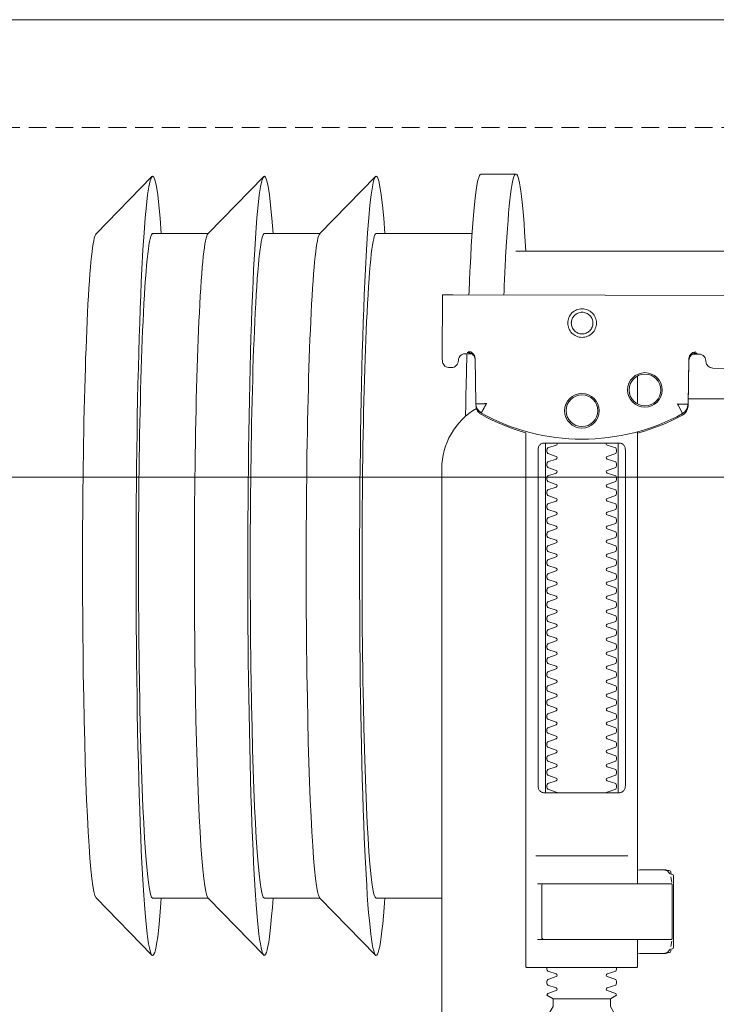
# Model space of a CAD drawing. Header units: millimetres. Extents: x -1893473 to 1546619, y -568027 to 942944.
# Tile 127 of 256: x 158524 to 158624, y -461989 to -461849. Entities that reach past the tile are written whole.
import ezdxf
from ezdxf.enums import TextEntityAlignment as Align

# ---------------------------------------------------------------- set-up
doc = ezdxf.new("R2010")
doc.units = ezdxf.units.MM
doc.header["$LTSCALE"] = 0.2
doc.linetypes.add('HIDDEN', pattern=[9.525, 6.35, -3.175])
doc.layers.get('0').update_dxf_attribs({"lineweight": 0})
for name, color, linetype, lineweight in [('!! 0_ Istn-widok', 1, 'Continuous', 15), ('!! 0_Istn-cienka', 4, 'Continuous', 9), ('!! 0_Opis_pom', 9, 'Continuous', 13), ('!! 1_OPIS POM NOWE', 140, 'Continuous', 5), ('P-Opis nadproża', 150, 'Continuous', 9)]:
    doc.layers.add(name, color=color, linetype=linetype, lineweight=lineweight)
doc.layers.add('!!_@ wypos sanit nd', color=7, linetype='Continuous', lineweight=0, plot=False)
doc.layers.add('Powierzchnia', color=140, linetype='Continuous', lineweight=5, plot=False)
doc.styles.add('ARIAL', font='tahoma.ttf')

# ---------------------------------------------------------------- blocks, each defined once
blk = doc.blocks.new('A$C4ebe9e89')
for points in [[(-0.18941, 0.18181), (-0.19441, 0.18181)], [(-0.24944, 0.17326), (-0.24147, 0.18145)], [(-0.24136, 0.17331), (-0.23341, 0.17331), (-0.22548, 0.18145)], [(-0.22538, 0.17331), (-0.21743, 0.17331), (-0.2095, 0.18145)], [(-0.19567, 0.17331), (-0.20939, 0.17331)], [(-0.18941, 0.17081), (-0.04454, 0.17081), (-0.04035, 0.17071), (-0.03616, 0.17042), (-0.032, 0.16993), (-0.02786, 0.16925), (-0.02376, 0.16837), (-0.0197, 0.16731), (-0.0157, 0.16606), (-0.01176, 0.16462), (-0.00789, 0.163), (-0.0041, 0.1612), (-0.0004, 0.15923), (0.0032, 0.15708), (0.00671, 0.15478), (0.0101, 0.1523), (0.01337, 0.14968)], [(-0.19839, 0.16455), (-0.11148, 0.16437)], [(-0.19593, 0.15629), (-0.19608, 0.15629), (-0.19638, 0.15629), (-0.19593, 0.1562), (-0.19577, 0.15614), (-0.19563, 0.15605), (-0.19551, 0.15594), (-0.1954, 0.15581), (-0.19532, 0.15567), (-0.19526, 0.15551), (-0.19523, 0.15535)], [(-0.16479, 0.14865), (-0.16466, 0.1552), (-0.16464, 0.15536), (-0.1646, 0.15551), (-0.16454, 0.15566), (-0.16445, 0.15579), (-0.16435, 0.15591), (-0.16422, 0.15601), (-0.16408, 0.15609), (-0.16394, 0.15614), (-0.16348, 0.15622), (-0.1638, 0.15623), (-0.16395, 0.15623)], [(-0.172, 0.15297), (-0.172, 0.14892)], [(0.16493, 0.14968), (-0.16477, 0.14968)], [(-0.172, 0.14497), (-0.172, 0.08036)], [(-0.1852, 0.14236), (-0.1852, 0.09436)], [(-0.1748, 0.09436), (-0.1748, 0.14236)], [(-0.17342, 0.08436), (-0.18658, 0.08436)], [(-0.172, 0.0823), (-0.17167, 0.08236), (-0.1682, 0.08236), (-0.16809, 0.08236), (-0.16798, 0.08234), (-0.16789, 0.08225), (-0.16779, 0.08224), (-0.16762, 0.08223), (-0.16752, 0.08223), (-0.16741, 0.08221), (-0.1673, 0.08214), (-0.16725, 0.082), (-0.16725, 0.08174), (-0.16711, 0.08172), (-0.16701, 0.08168), (-0.16693, 0.08162), (-0.16687, 0.08148), (-0.16687, 0.07124), (-0.16691, 0.07111), (-0.16701, 0.07103), (-0.16725, 0.07098), (-0.16725, 0.07071), (-0.16728, 0.07061), (-0.16735, 0.07054), (-0.16746, 0.0705), (-0.16762, 0.07049), (-0.16775, 0.07048), (-0.16789, 0.07046), (-0.16797, 0.07039), (-0.16807, 0.07036), (-0.1682, 0.07036), (-0.17167, 0.07036), (-0.172, 0.07041)], [(-0.16829, 0.08235), (-0.16772, 0.08221), (-0.16738, 0.08176)], [(-0.18633, 0.08036), (-0.17526, 0.08036), (-0.17367, 0.08036)], [(-0.16723, 0.08135), (-0.16714, 0.08082), (-0.16713, 0.08055)], [(-0.24944, 0.07835), (-0.24147, 0.07016)], [(-0.24136, 0.07831), (-0.23341, 0.07831), (-0.22548, 0.07016)], [(-0.22538, 0.07831), (-0.21743, 0.07831), (-0.2095, 0.07016)], [(-0.2, 0.07831), (-0.20939, 0.07831)], [(-0.18633, 0.07236), (-0.1855, 0.07236), (-0.18567, 0.07246), (-0.1857, 0.07256)], [(-0.16713, 0.07216), (-0.16714, 0.0719), (-0.16723, 0.07137)], [(-0.16738, 0.07096), (-0.16772, 0.07051), (-0.16829, 0.07036)], [(-0.1841, 0.06388), (-0.1759, 0.06388)]]:
    blk.add_lwpolyline(points)
for points in [[(-0.19989, 0.16454), (-0.19995, 0.15554, 0.009369), (-0.19993, 0.15511), (-0.19991, 0.15494), (-0.19986, 0.15477), (-0.19978, 0.15461), (-0.19968, 0.15447), (-0.19955, 0.15435), (-0.1994, 0.15426), (-0.19924, 0.15419), (-0.19907, 0.15415), (-0.19895, 0.15414), (-0.1988, 0.15414)], [(-0.16412, 0.15607), (-0.16324, 0.15607), (-0.16303, 0.15604), (-0.16282, 0.15598), (-0.16264, 0.15587), (-0.16249, 0.15572), (-0.16236, 0.15555), (-0.16228, 0.15535), (-0.16224, 0.15515, 0.002299), (-0.16224, 0.15503, 0.40455), (-0.16124, 0.15406), (-0.11145, 0.15396)], [(-0.19623, 0.15644), (-0.19587, 0.15638), (-0.19555, 0.15617), (-0.19533, 0.15585), (-0.19523, 0.1555), (-0.19513, 0.14894), (-0.19513, 0.14888, 0.265347), (-0.19435, 0.14762, 0.125711), (-0.17997, 0.14391, 0.125711), (-0.16558, 0.14756, 0.26954), (-0.16479, 0.14885), (-0.16467, 0.1554), (-0.16464, 0.15562), (-0.16456, 0.15583), (-0.16444, 0.15601), (-0.16428, 0.15617), (-0.16409, 0.15628), (-0.16388, 0.15635), (-0.16368, 0.15638)], [(-0.19576, 0.15613), (-0.19665, 0.15613, 0.282591), (-0.19753, 0.15558), (-0.19757, 0.15549), (-0.19761, 0.15538), (-0.19763, 0.15529), (-0.19764, 0.15514, -0.415352), (-0.19864, 0.15414)], [(-0.15993, 0.04968), (-0.17248, 0.04968, 0.405519), (-0.172, 0.05018), (-0.172, 0.05088, 0.414214), (-0.1725, 0.05138), (-0.1875, 0.05138, 0.414214), (-0.188, 0.05088), (-0.188, 0.05018, 0.405519), (-0.18751, 0.04968), (-0.19, 0.04968, -0.414214), (-0.2, 0.05968), (-0.2, 0.13968, -0.266001), (-0.19506, 0.1483)], [(-0.19512, 0.14869), (-0.19511, 0.1485), (-0.19509, 0.1484), (-0.19506, 0.1483), (-0.19503, 0.1482), (-0.19498, 0.1481), (-0.19493, 0.148), (-0.19488, 0.14791), (-0.19482, 0.14782), (-0.19475, 0.14774), (-0.19467, 0.14766), (-0.1946, 0.14759), (-0.19451, 0.14753), (-0.19443, 0.14747), (-0.19434, 0.14742), (-0.19358, 0.14701), (-0.19281, 0.14663), (-0.19203, 0.14628), (-0.19124, 0.14594), (-0.19044, 0.14563), (-0.18964, 0.14534), (-0.18882, 0.14507), (-0.188, 0.14483), (-0.188, 0.06856, 0.414214), (-0.1878, 0.06836), (-0.17545, 0.06836), (-0.1722, 0.06836, 0.414214), (-0.172, 0.06856), (-0.172, 0.07236)], [(-0.172, 0.14478), (-0.17117, 0.14502), (-0.17034, 0.14528), (-0.16952, 0.14557), (-0.16871, 0.14588), (-0.16791, 0.14622), (-0.16712, 0.14657), (-0.16635, 0.14695), (-0.16558, 0.14736), (-0.16557, 0.14736, 0.269546), (-0.16479, 0.14865)], [(-0.18353, 0.09336, 0.182836), (-0.18364, 0.09345), (-0.18485, 0.09386, 0.050055), (-0.185, 0.09412), (-0.185, 0.0944, 0.050055), (-0.18485, 0.09466), (-0.18364, 0.09507, 0.719897), (-0.18364, 0.09545), (-0.18485, 0.09586, 0.050055), (-0.185, 0.09612), (-0.185, 0.0964, 0.050055), (-0.18485, 0.09666), (-0.18364, 0.09707, 0.719897), (-0.18364, 0.09745), (-0.18485, 0.09786, 0.050055), (-0.185, 0.09812), (-0.185, 0.0984, 0.050055), (-0.18485, 0.09866), (-0.18364, 0.09907, 0.719897), (-0.18364, 0.09945), (-0.18485, 0.09986, 0.050055), (-0.185, 0.10012), (-0.185, 0.1004, 0.050055), (-0.18485, 0.10066), (-0.18364, 0.10107, 0.719897), (-0.18364, 0.10145), (-0.18485, 0.10186, 0.050055), (-0.185, 0.10212), (-0.185, 0.1024, 0.050055), (-0.18485, 0.10266), (-0.18364, 0.10307, 0.719897), (-0.18364, 0.10345), (-0.18485, 0.10386, 0.050055), (-0.185, 0.10412), (-0.185, 0.1044, 0.050055), (-0.18485, 0.10466), (-0.18364, 0.10507, 0.719897), (-0.18364, 0.10545), (-0.18485, 0.10586, 0.050055), (-0.185, 0.10612), (-0.185, 0.1064, 0.050055), (-0.18485, 0.10666), (-0.18364, 0.10707, 0.719897), (-0.18364, 0.10745), (-0.18485, 0.10786, 0.050055), (-0.185, 0.10812), (-0.185, 0.1084, 0.050055), (-0.18485, 0.10866), (-0.18364, 0.10907, 0.719897), (-0.18364, 0.10945), (-0.18485, 0.10986, 0.050055), (-0.185, 0.11012), (-0.185, 0.1104, 0.050055), (-0.18485, 0.11066), (-0.18364, 0.11107, 0.719897), (-0.18364, 0.11145), (-0.18485, 0.11186, 0.050055), (-0.185, 0.11212), (-0.185, 0.1124, 0.050055), (-0.18485, 0.11266), (-0.18364, 0.11307, 0.719897), (-0.18364, 0.11345), (-0.18485, 0.11386, 0.050055), (-0.185, 0.11412), (-0.185, 0.1144, 0.050055), (-0.18485, 0.11466), (-0.18364, 0.11507, 0.719897), (-0.18364, 0.11545), (-0.18485, 0.11586, 0.050055), (-0.185, 0.11612), (-0.185, 0.1164, 0.050055), (-0.18485, 0.11666), (-0.18364, 0.11707, 0.719897), (-0.18364, 0.11745), (-0.18485, 0.11786, 0.050055), (-0.185, 0.11812), (-0.185, 0.1184, 0.050055), (-0.18485, 0.11866), (-0.18364, 0.11907, 0.719897), (-0.18364, 0.11945), (-0.18485, 0.11986, 0.050055), (-0.185, 0.12012), (-0.185, 0.1204, 0.050055), (-0.18485, 0.12066), (-0.18364, 0.12107, 0.719897), (-0.18364, 0.12145), (-0.18485, 0.12186, 0.050055), (-0.185, 0.12212), (-0.185, 0.1224, 0.050055), (-0.18485, 0.12266), (-0.18364, 0.12307, 0.719897), (-0.18364, 0.12345), (-0.18485, 0.12386, 0.050055), (-0.185, 0.12412), (-0.185, 0.1244, 0.050055), (-0.18485, 0.12466), (-0.18364, 0.12507, 0.719897), (-0.18364, 0.12545), (-0.18485, 0.12586, 0.050055), (-0.185, 0.12612), (-0.185, 0.1264, 0.050055), (-0.18485, 0.12666), (-0.18364, 0.12707, 0.719897), (-0.18364, 0.12745), (-0.18485, 0.12786, 0.050055), (-0.185, 0.12812), (-0.185, 0.1284, 0.050055), (-0.18485, 0.12866), (-0.18364, 0.12907, 0.719897), (-0.18364, 0.12945), (-0.18485, 0.12986, 0.050055), (-0.185, 0.13012), (-0.185, 0.1304, 0.050055), (-0.18485, 0.13066), (-0.18364, 0.13107, 0.719897), (-0.18364, 0.13145), (-0.18485, 0.13186, 0.050055), (-0.185, 0.13212), (-0.185, 0.1324, 0.050055), (-0.18485, 0.13266), (-0.18364, 0.13307, 0.719897), (-0.18364, 0.13345), (-0.18485, 0.13386, 0.050055), (-0.185, 0.13412), (-0.185, 0.1344, 0.050055), (-0.18485, 0.13466), (-0.18364, 0.13507, 0.719897), (-0.18364, 0.13545), (-0.18485, 0.13586, 0.050055), (-0.185, 0.13612), (-0.185, 0.1364, 0.050055), (-0.18485, 0.13666), (-0.18364, 0.13707, 0.719897), (-0.18364, 0.13745), (-0.18485, 0.13786, 0.050055), (-0.185, 0.13812), (-0.185, 0.1384, 0.050055), (-0.18485, 0.13866), (-0.18364, 0.13907, 0.719897), (-0.18364, 0.13945), (-0.18485, 0.13986, 0.050055), (-0.185, 0.14012), (-0.185, 0.1404, 0.050055), (-0.18485, 0.14066), (-0.18364, 0.14107, 0.719897), (-0.18364, 0.14145), (-0.18485, 0.14186, 0.050055), (-0.185, 0.14212), (-0.185, 0.1424, 0.050055), (-0.18485, 0.14266), (-0.18364, 0.14307, 0.474594), (-0.18353, 0.14336)], [(-0.17647, 0.14336, 0.474594), (-0.17636, 0.14307), (-0.17514, 0.14266, 0.050055), (-0.175, 0.1424), (-0.175, 0.14212, 0.050055), (-0.17514, 0.14186), (-0.17636, 0.14145, 0.719897), (-0.17636, 0.14107), (-0.17514, 0.14066, 0.050055), (-0.175, 0.1404), (-0.175, 0.14012, 0.050055), (-0.17514, 0.13986), (-0.17636, 0.13945, 0.719897), (-0.17636, 0.13907), (-0.17514, 0.13866, 0.050055), (-0.175, 0.1384), (-0.175, 0.13812, 0.050055), (-0.17514, 0.13786), (-0.17636, 0.13745, 0.719897), (-0.17636, 0.13707), (-0.17514, 0.13666, 0.050055), (-0.175, 0.1364), (-0.175, 0.13612, 0.050055), (-0.17514, 0.13586), (-0.17636, 0.13545, 0.719897), (-0.17636, 0.13507), (-0.17514, 0.13466, 0.050055), (-0.175, 0.1344), (-0.175, 0.13412, 0.050055), (-0.17514, 0.13386), (-0.17636, 0.13345, 0.719897), (-0.17636, 0.13307), (-0.17514, 0.13266, 0.050055), (-0.175, 0.1324), (-0.175, 0.13212, 0.050055), (-0.17514, 0.13186), (-0.17636, 0.13145, 0.719897), (-0.17636, 0.13107), (-0.17514, 0.13066, 0.050055), (-0.175, 0.1304), (-0.175, 0.13012, 0.050055), (-0.17514, 0.12986), (-0.17636, 0.12945, 0.719897), (-0.17636, 0.12907), (-0.17514, 0.12866, 0.050055), (-0.175, 0.1284), (-0.175, 0.12812, 0.050055), (-0.17514, 0.12786), (-0.17636, 0.12745, 0.719897), (-0.17636, 0.12707), (-0.17514, 0.12666, 0.050055), (-0.175, 0.1264), (-0.175, 0.12612, 0.050055), (-0.17514, 0.12586), (-0.17636, 0.12545, 0.719897), (-0.17636, 0.12507), (-0.17514, 0.12466, 0.050055), (-0.175, 0.1244), (-0.175, 0.12412, 0.050055), (-0.17514, 0.12386), (-0.17636, 0.12345, 0.719897), (-0.17636, 0.12307), (-0.17514, 0.12266, 0.050055), (-0.175, 0.1224), (-0.175, 0.12212, 0.050055), (-0.17514, 0.12186), (-0.17636, 0.12145, 0.719897), (-0.17636, 0.12107), (-0.17514, 0.12066, 0.050055), (-0.175, 0.1204), (-0.175, 0.12012, 0.050055), (-0.17514, 0.11986), (-0.17636, 0.11945, 0.719897), (-0.17636, 0.11907), (-0.17514, 0.11866, 0.050055), (-0.175, 0.1184), (-0.175, 0.11812, 0.050055), (-0.17514, 0.11786), (-0.17636, 0.11745, 0.719897), (-0.17636, 0.11707), (-0.17514, 0.11666, 0.050055), (-0.175, 0.1164), (-0.175, 0.11612, 0.050055), (-0.17514, 0.11586), (-0.17636, 0.11545, 0.719897), (-0.17636, 0.11507), (-0.17514, 0.11466, 0.050055), (-0.175, 0.1144), (-0.175, 0.11412, 0.050055), (-0.17514, 0.11386), (-0.17636, 0.11345, 0.719897), (-0.17636, 0.11307), (-0.17514, 0.11266, 0.050055), (-0.175, 0.1124), (-0.175, 0.11212, 0.050055), (-0.17514, 0.11186), (-0.17636, 0.11145, 0.719897), (-0.17636, 0.11107), (-0.17514, 0.11066, 0.050055), (-0.175, 0.1104), (-0.175, 0.11012, 0.050055), (-0.17514, 0.10986), (-0.17636, 0.10945, 0.719897), (-0.17636, 0.10907), (-0.17514, 0.10866, 0.050055), (-0.175, 0.1084), (-0.175, 0.10812, 0.050055), (-0.17514, 0.10786), (-0.17636, 0.10745, 0.719897), (-0.17636, 0.10707), (-0.17514, 0.10666, 0.050055), (-0.175, 0.1064), (-0.175, 0.10612, 0.050055), (-0.17514, 0.10586), (-0.17636, 0.10545, 0.719897), (-0.17636, 0.10507), (-0.17514, 0.10466, 0.050055), (-0.175, 0.1044), (-0.175, 0.10412, 0.050055), (-0.17514, 0.10386), (-0.17636, 0.10345, 0.719897), (-0.17636, 0.10307), (-0.17514, 0.10266, 0.050055), (-0.175, 0.1024), (-0.175, 0.10212, 0.050055), (-0.17514, 0.10186), (-0.17636, 0.10145, 0.719897), (-0.17636, 0.10107), (-0.17514, 0.10066, 0.050055), (-0.175, 0.1004), (-0.175, 0.10012, 0.050055), (-0.17514, 0.09986), (-0.17636, 0.09945, 0.719897), (-0.17636, 0.09907), (-0.17514, 0.09866, 0.050055), (-0.175, 0.0984), (-0.175, 0.09812, 0.050055), (-0.17514, 0.09786), (-0.17636, 0.09745, 0.719897), (-0.17636, 0.09707), (-0.17514, 0.09666, 0.050055), (-0.175, 0.0964), (-0.175, 0.09612, 0.050055), (-0.17514, 0.09586), (-0.17636, 0.09545, 0.719897), (-0.17636, 0.09507), (-0.17514, 0.09466, 0.050055), (-0.175, 0.0944), (-0.175, 0.09412, 0.050055), (-0.17514, 0.09386), (-0.17636, 0.09345, 0.182836), (-0.17647, 0.09336)], [(-0.1857, 0.08016), (-0.1857, 0.07256), (-0.1857, 0.08016), (-0.18567, 0.08026), (-0.18559, 0.08034), (-0.17695, 0.08036), (-0.16725, 0.08036, -0.414214), (-0.16705, 0.08016), (-0.16705, 0.07256, -0.414214), (-0.16725, 0.07236), (-0.18543, 0.07236), (-0.18553, 0.0724), (-0.18559, 0.07256)], [(-0.185, 0.06836), (-0.185, 0.06812, -0.050055), (-0.18485, 0.06786), (-0.18364, 0.06745, -0.719897), (-0.18364, 0.06707), (-0.18485, 0.06666, -0.050055), (-0.185, 0.0664), (-0.185, 0.06612, -0.050055), (-0.18485, 0.06586), (-0.18364, 0.06545, -0.719897), (-0.18364, 0.06507), (-0.18485, 0.06466, -0.050055), (-0.185, 0.0644), (-0.1841, 0.06388), (-0.1841, 0.06282), (-0.185, 0.06126), (-0.185, 0.05138)], [(-0.175, 0.06836), (-0.175, 0.06812, 0.050055), (-0.17514, 0.06786), (-0.17636, 0.06745, 0.719897), (-0.17636, 0.06707), (-0.17514, 0.06666, 0.050055), (-0.175, 0.0664), (-0.175, 0.06612, 0.050055), (-0.17514, 0.06586), (-0.17636, 0.06545, 0.719897), (-0.17636, 0.06507), (-0.17514, 0.06466, 0.050055), (-0.175, 0.0644), (-0.1759, 0.06388), (-0.1759, 0.06282), (-0.175, 0.06126), (-0.175, 0.05138)]]:
    blk.add_lwpolyline(points, format="xyb")
for points in [[(-0.17994, 0.16256), (-0.17974, 0.16255), (-0.17954, 0.16252), (-0.17934, 0.16247), (-0.17915, 0.1624), (-0.17897, 0.16231), (-0.1788, 0.16221), (-0.17864, 0.16209), (-0.17849, 0.16196), (-0.17836, 0.16181), (-0.17824, 0.16165), (-0.17813, 0.16147), (-0.17805, 0.16129), (-0.17798, 0.1611), (-0.17793, 0.16091), (-0.1779, 0.16071), (-0.17789, 0.16051), (-0.1779, 0.16031), (-0.17793, 0.16011), (-0.17798, 0.15991), (-0.17805, 0.15972), (-0.17814, 0.15954), (-0.17824, 0.15937), (-0.17836, 0.15921), (-0.1785, 0.15906), (-0.17865, 0.15893), (-0.17881, 0.15881), (-0.17898, 0.1587), (-0.17916, 0.15862), (-0.17935, 0.15855), (-0.17955, 0.1585), (-0.17975, 0.15847), (-0.17995, 0.15846), (-0.18015, 0.15847), (-0.18035, 0.1585), (-0.18054, 0.15855), (-0.18073, 0.15862), (-0.18091, 0.15871), (-0.18108, 0.15881), (-0.18124, 0.15893), (-0.18139, 0.15907), (-0.18153, 0.15922), (-0.18165, 0.15938), (-0.18175, 0.15955), (-0.18184, 0.15973), (-0.1819, 0.15992), (-0.18195, 0.16012), (-0.18198, 0.16031), (-0.18199, 0.16052), (-0.18198, 0.16072), (-0.18195, 0.16091), (-0.1819, 0.16111), (-0.18183, 0.1613), (-0.18175, 0.16148), (-0.18164, 0.16165), (-0.18152, 0.16181), (-0.18139, 0.16196), (-0.18124, 0.1621), (-0.18108, 0.16222), (-0.1809, 0.16232), (-0.18072, 0.1624), (-0.18053, 0.16247), (-0.18034, 0.16252), (-0.18014, 0.16255)], [(-0.17994, 0.16205), (-0.17979, 0.16205), (-0.17964, 0.16202), (-0.17949, 0.16199), (-0.17935, 0.16194), (-0.17921, 0.16187), (-0.17908, 0.16179), (-0.17896, 0.1617), (-0.17884, 0.1616), (-0.17874, 0.16149), (-0.17865, 0.16136), (-0.17857, 0.16123), (-0.17851, 0.1611), (-0.17846, 0.16095), (-0.17842, 0.1608), (-0.1784, 0.16065), (-0.17839, 0.1605), (-0.1784, 0.16035), (-0.17842, 0.1602), (-0.17846, 0.16005), (-0.17851, 0.15991), (-0.17858, 0.15977), (-0.17866, 0.15964), (-0.17875, 0.15952), (-0.17885, 0.15941), (-0.17896, 0.1593), (-0.17908, 0.15921), (-0.17921, 0.15914), (-0.17935, 0.15907), (-0.1795, 0.15902), (-0.17964, 0.15898), (-0.17979, 0.15896), (-0.17995, 0.15895), (-0.1801, 0.15896), (-0.18025, 0.15899), (-0.18039, 0.15902), (-0.18054, 0.15907), (-0.18067, 0.15914), (-0.18081, 0.15922), (-0.18093, 0.15931), (-0.18104, 0.15941), (-0.18114, 0.15952), (-0.18123, 0.15965), (-0.18131, 0.15978), (-0.18138, 0.15991), (-0.18143, 0.16006), (-0.18146, 0.16021), (-0.18148, 0.16036), (-0.18149, 0.16051), (-0.18148, 0.16066), (-0.18146, 0.16081), (-0.18142, 0.16096), (-0.18137, 0.1611), (-0.18131, 0.16124), (-0.18123, 0.16137), (-0.18114, 0.16149), (-0.18104, 0.1616), (-0.18092, 0.1617), (-0.1808, 0.1618), (-0.18067, 0.16187), (-0.18053, 0.16194), (-0.18039, 0.16199), (-0.18024, 0.16203), (-0.18009, 0.16205)], [(-0.17471, 0.14336), (-0.17462, 0.14336), (-0.17454, 0.14335), (-0.17445, 0.14333), (-0.17436, 0.14331), (-0.17428, 0.14327), (-0.1742, 0.14323), (-0.17413, 0.14318), (-0.17406, 0.14313), (-0.174, 0.14306), (-0.17394, 0.14299), (-0.17389, 0.1429), (-0.17384, 0.1428), (-0.1738, 0.1427), (-0.17378, 0.14259), (-0.17376, 0.14247), (-0.17375, 0.14236), (-0.17375, 0.09436), (-0.17376, 0.09424), (-0.17378, 0.09413), (-0.1738, 0.09402), (-0.17384, 0.09391), (-0.17389, 0.09382), (-0.17394, 0.09373), (-0.174, 0.09366), (-0.17406, 0.09359), (-0.17413, 0.09353), (-0.1742, 0.09349), (-0.17428, 0.09344), (-0.17436, 0.09341), (-0.17445, 0.09339), (-0.17454, 0.09337), (-0.17462, 0.09336), (-0.17471, 0.09336), (-0.18529, 0.09336), (-0.18538, 0.09336), (-0.18546, 0.09337), (-0.18555, 0.09339), (-0.18564, 0.09341), (-0.18572, 0.09344), (-0.1858, 0.09349), (-0.18587, 0.09353), (-0.18594, 0.09359), (-0.186, 0.09366), (-0.18606, 0.09373), (-0.18611, 0.09382), (-0.18616, 0.09391), (-0.1862, 0.09402), (-0.18622, 0.09413), (-0.18624, 0.09424), (-0.18624, 0.09436), (-0.18624, 0.14236), (-0.18624, 0.14247), (-0.18622, 0.14259), (-0.1862, 0.1427), (-0.18616, 0.1428), (-0.18611, 0.1429), (-0.18606, 0.14299), (-0.186, 0.14306), (-0.18594, 0.14313), (-0.18587, 0.14318), (-0.1858, 0.14323), (-0.18572, 0.14327), (-0.18564, 0.14331), (-0.18555, 0.14333), (-0.18546, 0.14335), (-0.18538, 0.14336), (-0.18529, 0.14336)]]:
    blk.add_lwpolyline(points, close=True)
for points in [[(-0.19435, 0.14766), (-0.19435, 0.14766), (-0.19435, 0.14766), (-0.19435, 0.14766), (-0.19435, 0.14766), (-0.19435, 0.14766), (-0.19434, 0.14766), (-0.19434, 0.14766), (-0.19434, 0.14766), (-0.19434, 0.14766), (-0.19434, 0.14766), (-0.19435, 0.14766), (-0.19435, 0.14766), (-0.19435, 0.14766), (-0.19435, 0.14766), (-0.19435, 0.14766), (-0.19435, 0.14766), (-0.19435, 0.14766), (-0.19435, 0.14766), (-0.19435, 0.14767), (-0.19435, 0.14767), (-0.19435, 0.14767), (-0.19435, 0.14767), (-0.19435, 0.14767), (-0.19435, 0.14767), (-0.19435, 0.14768), (-0.19434, 0.14768), (-0.19434, 0.14768), (-0.19434, 0.14769), (-0.19434, 0.14769), (-0.19433, 0.1477), (-0.19433, 0.1477), (-0.19433, 0.14771), (-0.19433, 0.14771), (-0.19433, 0.14772), (-0.19432, 0.14772), (-0.19432, 0.14773), (-0.19432, 0.14773), (-0.19431, 0.14774), (-0.19431, 0.14774), (-0.19431, 0.14775), (-0.1943, 0.14776), (-0.1943, 0.14776), (-0.1943, 0.14777), (-0.19429, 0.14778), (-0.19429, 0.14779), (-0.19428, 0.14779), (-0.19428, 0.1478), (-0.19428, 0.14781), (-0.19427, 0.14782), (-0.19427, 0.14783), (-0.19426, 0.14784), (-0.19426, 0.14784), (-0.19425, 0.14785), (-0.19425, 0.14786), (-0.19424, 0.14787), (-0.19424, 0.14788), (-0.19423, 0.14789), (-0.19423, 0.1479), (-0.19422, 0.14791), (-0.19421, 0.14792), (-0.19421, 0.14793), (-0.1942, 0.14794), (-0.1942, 0.14796), (-0.19419, 0.14797), (-0.19418, 0.14798), (-0.19418, 0.14799), (-0.19417, 0.148), (-0.19416, 0.14801), (-0.19416, 0.14803), (-0.19415, 0.14804), (-0.19414, 0.14806), (-0.19412, 0.14809), (-0.19411, 0.14812), (-0.19409, 0.14814), (-0.19408, 0.14817), (-0.19406, 0.1482), (-0.19405, 0.14823), (-0.19395, 0.14841), (-0.19393, 0.14844), (-0.19389, 0.14851), (-0.19388, 0.14854), (-0.19386, 0.14858), (-0.19384, 0.14861), (-0.19382, 0.14864), (-0.1938, 0.14868), (-0.19378, 0.14871), (-0.19376, 0.14875), (-0.19375, 0.14877), (-0.19375, 0.14878), (-0.19374, 0.14878), (-0.19373, 0.1488), (-0.19373, 0.14881), (-0.19372, 0.14882), (-0.19372, 0.14883), (-0.19371, 0.14884), (-0.19371, 0.14885), (-0.1937, 0.14885), (-0.1937, 0.14886), (-0.1937, 0.14886), (-0.1937, 0.14886), (-0.1937, 0.14887), (-0.1937, 0.14887), (-0.19369, 0.14888), (-0.19369, 0.14889), (-0.19369, 0.14889), (-0.19368, 0.1489), (-0.19368, 0.1489), (-0.19368, 0.1489), (-0.19368, 0.14891), (-0.19367, 0.14891), (-0.19367, 0.14892), (-0.19366, 0.14892), (-0.19366, 0.14892), (-0.19365, 0.14893), (-0.19365, 0.14893), (-0.19364, 0.14894), (-0.19364, 0.14894), (-0.19364, 0.14894), (-0.19363, 0.14895), (-0.19363, 0.14895), (-0.19363, 0.14896), (-0.19363, 0.14896), (-0.19363, 0.14896), (-0.19363, 0.14897), (-0.19363, 0.14897), (-0.19363, 0.14898), (-0.19363, 0.14898), (-0.19363, 0.14899), (-0.19363, 0.14899), (-0.19364, 0.14899), (-0.19364, 0.149), (-0.19364, 0.149), (-0.19364, 0.149), (-0.19365, 0.149), (-0.19365, 0.149), (-0.19365, 0.149), (-0.19365, 0.149), (-0.19365, 0.149), (-0.19365, 0.149), (-0.19366, 0.149), (-0.19366, 0.149), (-0.19366, 0.149), (-0.19366, 0.149), (-0.19366, 0.149), (-0.19367, 0.149), (-0.19367, 0.149), (-0.19367, 0.149), (-0.19367, 0.149), (-0.19368, 0.149), (-0.19368, 0.149), (-0.19368, 0.149), (-0.19369, 0.149), (-0.19369, 0.14899), (-0.1937, 0.14899), (-0.1937, 0.14899), (-0.1937, 0.14899), (-0.19371, 0.14899), (-0.19371, 0.14899), (-0.19371, 0.14899), (-0.19372, 0.14898), (-0.19372, 0.14898), (-0.19373, 0.14898), (-0.19373, 0.14898), (-0.19373, 0.14898), (-0.19374, 0.14898), (-0.19374, 0.14898), (-0.19375, 0.14898), (-0.19375, 0.14899), (-0.19376, 0.14899), (-0.19376, 0.14899), (-0.19376, 0.14899), (-0.19377, 0.14899), (-0.19377, 0.14899), (-0.19377, 0.14899), (-0.19378, 0.14899), (-0.19378, 0.14899), (-0.19378, 0.14899), (-0.19378, 0.14899), (-0.19378, 0.14899), (-0.19379, 0.14899), (-0.19379, 0.14899), (-0.19379, 0.14899), (-0.1938, 0.14899), (-0.1938, 0.14899), (-0.19381, 0.14899), (-0.19381, 0.14899), (-0.19382, 0.14899), (-0.19382, 0.14899), (-0.19383, 0.14899), (-0.19384, 0.14899), (-0.19385, 0.14899), (-0.19385, 0.14899), (-0.19386, 0.14899), (-0.19387, 0.14899), (-0.19388, 0.14899), (-0.19388, 0.14899), (-0.19389, 0.14898), (-0.1939, 0.14898), (-0.19391, 0.14898), (-0.19392, 0.14898), (-0.19397, 0.14898), (-0.19398, 0.14898), (-0.19399, 0.14898), (-0.194, 0.14898), (-0.19401, 0.14898), (-0.19402, 0.14898), (-0.19403, 0.14898), (-0.19404, 0.14898), (-0.19406, 0.14898), (-0.19407, 0.14898), (-0.19408, 0.14898), (-0.19409, 0.14898), (-0.1941, 0.14898), (-0.19411, 0.14898), (-0.19416, 0.14898), (-0.19419, 0.14898), (-0.19421, 0.14898), (-0.19424, 0.14898), (-0.19426, 0.14898), (-0.19428, 0.14898), (-0.19431, 0.14898), (-0.19433, 0.14898), (-0.19435, 0.14898), (-0.19438, 0.14897), (-0.19455, 0.14897), (-0.19457, 0.14897), (-0.19459, 0.14897), (-0.19461, 0.14897), (-0.19463, 0.14897), (-0.19464, 0.14897), (-0.19465, 0.14897), (-0.19466, 0.14897), (-0.19467, 0.14897), (-0.19468, 0.14897), (-0.19469, 0.14897), (-0.1947, 0.14897), (-0.19471, 0.14897), (-0.19472, 0.14897), (-0.19473, 0.14897), (-0.19473, 0.14897), (-0.19474, 0.14897), (-0.19475, 0.14897), (-0.19476, 0.14897), (-0.19477, 0.14897), (-0.19478, 0.14897), (-0.19479, 0.14897), (-0.19479, 0.14897), (-0.1948, 0.14897), (-0.19481, 0.14897), (-0.19482, 0.14896), (-0.19483, 0.14896), (-0.19483, 0.14896), (-0.19484, 0.14896), (-0.19485, 0.14896), (-0.19486, 0.14896), (-0.19486, 0.14896), (-0.19487, 0.14896), (-0.19488, 0.14896), (-0.19489, 0.14896), (-0.19489, 0.14896), (-0.1949, 0.14896), (-0.19491, 0.14896), (-0.19491, 0.14896), (-0.19492, 0.14896), (-0.19493, 0.14896), (-0.19493, 0.14896), (-0.19494, 0.14896), (-0.19495, 0.14896), (-0.19495, 0.14896), (-0.19496, 0.14896), (-0.19497, 0.14896), (-0.19498, 0.14896), (-0.19499, 0.14896), (-0.19499, 0.14896), (-0.195, 0.14896), (-0.19501, 0.14896), (-0.19501, 0.14896), (-0.19502, 0.14896), (-0.19502, 0.14896), (-0.19503, 0.14896), (-0.19503, 0.14896), (-0.19504, 0.14896), (-0.19504, 0.14896), (-0.19504, 0.14896), (-0.19505, 0.14896), (-0.19505, 0.14896), (-0.19506, 0.14896), (-0.19506, 0.14896), (-0.19506, 0.14896), (-0.19507, 0.14896), (-0.19507, 0.14896), (-0.19508, 0.14896), (-0.19508, 0.14896), (-0.19508, 0.14896), (-0.19509, 0.14896), (-0.19509, 0.14896), (-0.19509, 0.14896), (-0.1951, 0.14896), (-0.1951, 0.14896), (-0.1951, 0.14896), (-0.1951, 0.14896), (-0.19511, 0.14896), (-0.19511, 0.14896), (-0.19511, 0.14896), (-0.19511, 0.14896), (-0.19511, 0.14896), (-0.19512, 0.14896), (-0.19512, 0.14896), (-0.19512, 0.14896), (-0.19512, 0.14896), (-0.19512, 0.14896), (-0.19512, 0.14896), (-0.19512, 0.14895), (-0.19513, 0.14895), (-0.19513, 0.14895), (-0.19513, 0.14895), (-0.19513, 0.14895), (-0.19513, 0.14895), (-0.19513, 0.14895), (-0.19513, 0.14895), (-0.19513, 0.14895), (-0.19513, 0.14895), (-0.19513, 0.14895), (-0.19513, 0.14895), (-0.19513, 0.14895), (-0.19513, 0.14895), (-0.19513, 0.14895), (-0.19513, 0.14896), (-0.19513, 0.14896), (-0.19513, 0.14896), (-0.19513, 0.14896), (-0.19513, 0.14896), (-0.19513, 0.14896), (-0.19513, 0.14896), (-0.19513, 0.14896), (-0.19513, 0.14896), (-0.19513, 0.14896), (-0.19513, 0.14896), (-0.19513, 0.14896), (-0.19513, 0.14896), (-0.19513, 0.14896), (-0.19513, 0.14896), (-0.19513, 0.14895), (-0.19513, 0.14895, 0.269547)], [(-0.1648, 0.14889), (-0.16481, 0.14889), (-0.16484, 0.1489), (-0.16497, 0.1489), (-0.16603, 0.14893), (-0.16612, 0.14893), (-0.16616, 0.14893), (-0.1662, 0.14893), (-0.16623, 0.14894), (-0.16627, 0.14895), (-0.1663, 0.14893), (-0.1663, 0.1489), (-0.16627, 0.14888), (-0.16625, 0.14885), (-0.16623, 0.14881), (-0.16621, 0.14878), (-0.16619, 0.14875), (-0.16561, 0.14767), (-0.16559, 0.14763), (-0.16558, 0.1476, 0.269546)]]:
    blk.add_lwpolyline(points, format="xyb", close=True)
for centre, radius in [((-0.17096, 0.15095), 0.00247), ((-0.17096, 0.15095), 0.00227), ((-0.17997, 0.14797), 0.00247), ((-0.17997, 0.14797), 0.00227)]:
    blk.add_circle(centre, radius)
for centre, major_axis, ratio, start_param, end_param in [((-0.24136, 0.12581), (0, 0.0557), 0.04256, 5.733752, 6.988802), ((-0.22538, 0.12581), (0, 0.0557), 0.04256, 5.733752, 6.988802), ((-0.20939, 0.12581), (0, 0.0557), 0.04256, 5.733752, 6.988802), ((-0.18941, 0.12581), (0, 0.056), 0.04256, 5.645661, 6.988802), ((-0.19441, 0.12581), (0, 0.056), 0.04256, 0, 0.705617), ((-0.24936, 0.12581), (0, 0.0475), 0.04256, 0.043665, 0.705617), ((-0.24136, 0.12581), (0, 0.0475), 0.04256, 0, 0.705617), ((-0.23337, 0.12581), (0, 0.0475), 0.04256, 0.043665, 0.705617), ((-0.22538, 0.12581), (0, 0.0475), 0.04256, 0, 0.705617), ((-0.21738, 0.12581), (0, 0.0475), 0.04256, 0.043665, 0.705617), ((-0.20939, 0.12581), (0, 0.0475), 0.04256, 0, 0.705617), ((-0.24136, 0.12581), (0, 0.0557), 0.04256, 0.705617, 3.691026), ((-0.22538, 0.12581), (0, 0.0557), 0.04256, 0.705617, 3.691026), ((-0.20939, 0.12581), (0, 0.0557), 0.04256, 0.705617, 3.691026), ((-0.19441, 0.12581), (0, 0.056), 0.04256, 0.705617, 0.806963), ((-0.18941, 0.12581), (0, 0.056), 0.04256, 0.705617, 0.807212), ((-0.19839, 0.16453), (-0.0015, 0), 0.008726, 4.712674, 6.283151), ((-0.24936, 0.12581), (0, 0.0475), 0.04256, 0.705617, 3.097928), ((-0.24136, 0.12581), (0, 0.0475), 0.04256, 0.705617, 3.141593), ((-0.23337, 0.12581), (0, 0.0475), 0.04256, 0.705617, 3.097928), ((-0.22538, 0.12581), (0, 0.0475), 0.04256, 0.705617, 3.141593), ((-0.21738, 0.12581), (0, 0.0475), 0.04256, 0.705617, 3.097928), ((-0.20939, 0.12581), (0, 0.0475), 0.04256, 0.705617, 3.141593), ((-0.19663, 0.15713), (-0.000002, -0.001), 0.000289, 6.274459, 6.283185), ((-0.19441, 0.12581), (0, 0.056), 0.04256, 0.998527, 1.179108), ((-0.16324, 0.15707), (-0.000002, -0.001), 0.000289, 6.274459, 6.283185), ((-0.19879, 0.15514), (-0.000011, -0.001), 0.706875, 0, 0.012337), ((-0.19844, 0.15414), (-0.000501, 0.000001), 0.008726, 0.786107, 1.14947), ((-0.19864, 0.15514), (-0.000006, -0.001), 0.408573, 0, 0.00956), ((-0.19463, 0.14876), (-0.0005, -0.000008), 0.017454, 0, 0.000137), ((-0.16529, 0.14886), (0.0005, -0.00001), 0.000006, 6.282744, 6.283185), ((-0.1852, 0.14236), (0, 0.001), 0.000289, 4.712389, 6.283185), ((-0.1748, 0.14236), (0, -0.001), 0.000289, 1.570796, 3.141593), ((-0.1852, 0.09436), (0, -0.001), 0.000289, 0, 1.570796), ((-0.1748, 0.09436), (0, -0.001), 0.000289, 0, 1.570796), ((-0.16763, 0.08203), (0.000004, 0.0002), 0.133184, 0.00502, 0.005026), ((-0.16723, 0.08153), (0.000013, 0.0002), 0.223, 0.006306, 0.006351), ((-0.16763, 0.07069), (0.000004, -0.0002), 0.133184, 6.278107, 6.278112), ((-0.16723, 0.07118), (0.000013, -0.0002), 0.223, 6.276731, 6.276777)]:
    blk.add_ellipse(centre, major_axis=major_axis, ratio=ratio, start_param=start_param, end_param=end_param)
blk = doc.blocks.new('A$C2EB40A8D')
at = {"layer": '!! 0_ Istn-widok'}
blk.add_lwpolyline([(-5551.12989, 32487.51397), (-4601.12989, 32487.51397)], dxfattribs=at)
at = {"layer": '!! 0_Istn-cienka', "linetype": 'HIDDEN', "ltscale": 2}
blk.add_lwpolyline([(-5531.12989, 32537.51397), (-4621.12989, 32537.51397)], dxfattribs=at)
at = {"layer": 'Powierzchnia'}
blk.add_lwpolyline([(-6131.12989, 29672.91225), (-4231.12989, 29672.91225), (-4231.12989, 32552.91225), (-6481.12989, 32552.91225), (-6481.12989, 29842.91225), (-6131.12989, 29842.91225)], close=True, dxfattribs=at)
at = {"layer": '!!_@ wypos sanit nd', "xscale": 1000, "yscale": 1000, "zscale": 1000}
blk.add_blockref('A$C4ebe9e89', (-4883.42648, 32349.02947), dxfattribs=at)
at = {"layer": '!! 0_Opis_pom', "ltscale": 0.7, "style": 'ARIAL'}
for tag, p in [('B1,21', (-891.77727, 31796.97458)), ('A1,16', (-13651.31084, 31587.95236)), ('B1,19', (-5798.61305, 31587.22944)), ('B1/17', (-9701.43347, 31565.05244)), ('1,23', (10805.41388, 31565.05244)), ('1,22', (4526.58954, 31507.65132)), ('A1,1', (-16866.13618, 31459.3792)), ('B1,18', (-7791.62894, 31330.08444)), ('B1,20', (-2961.4347, 31167.05787)), ('A1,6', (-19287.17717, 30923.71998)), ('B1,1', (14135.63445, 30913.92963)), ('B1,3', (17346.74696, 30023.81022)), ('B1,4', (29817.71501, 29157.67457)), ('A1,5', (-23454.5385, 28820.77901)), ('A1,2', (-17502.57721, 28602.57524)), ('B1,2D', (2616.16402, 28559.52261)), ('A1,15', (-13651.31084, 28261.46046)), ('B1,4', (29883.58177, 28158.35876)), ('B1,2B', (18801.54781, 27650.12382)), ('B1,2A', (13086.7373, 27376.04393)), ('A1,3', (-16846.27912, 25980.40356)), ('B1,8', (9089.53994, 25356.27639)), ('B1,6', (31915.87888, 23754.79829)), ('A1,4', (-24010.17576, 23559.17399)), ('B1,14', (-11621.32288, 23261.44183)), ('B1,13', (-3080.55208, 22924.09997)), ('B1,5', (29245.49088, 22896.69268)), ('B1,10', (3982.60923, 22874.21277)), ('B1,9', (5634.43488, 22623.92098)), ('B1,2C', (13327.26639, 22378.5328)), ('B1,7', (16398.41175, 22348.28836)), ('B1,11', (5553.20442, 20939.83877)), ('B1,12', (3693.27174, 20628.72148)), ('C1,3', (5969.08376, 16336.01084)), ('C1,2', (11955.93711, 11671.55655)), ('C1,1', (15659.17205, 11415.94196)), ('C1,4', (5140.00888, 9205.5831)), ('C1,5', (5680.4486, 6154.54995)), ('C1,10', (16327.05085, 6080.66085)), ('C1,9', (16526.57171, 3173.45283)), ('C1,6', (6367.37903, 2771.84181)), ('D0,18', (-1981.87701, -110.73158)), ('D0,7', (-13531.42299, -1159.67649)), ('C1,7', (7275.77161, -1303.00991)), ('D0,17', (2064.87671, -1345.69113)), ('D0,3', (-9324.21674, -1442.63631)), ('D0,6', (-17529.61851, -1957.37463)), ('D0,10', (-21369.4432, -2140.60378)), ('D,09', (-12990.08379, -2746.32902)), ('D0,2', (-5516.19514, -3101.87722)), ('D0,16', (2266.73061, -3284.15369)), ('D0,8', (-14357.79539, -3567.69719)), ('D0,5', (-10461.54478, -3629.26575)), ('D0,4', (-8396.53404, -4353.7937)), ('D0,15', (1974.41895, -5205.84774)), ('D0,1', (-5633.49598, -5662.48534)), ('D0,11', (-23334.09291, -6045.78706)), ('D0,12', (-22436.85763, -9302.9678)), ('D0,13', (-22436.85763, -11581.16526)), ('D0,14', (-13645.94445, -11884.57769))]:
    blk.add_attdef(tag, text='', height=119.68, dxfattribs=at).set_placement(p, align=Align.MIDDLE_CENTER)
at = {"layer": '!! 1_OPIS POM NOWE', "style": 'ARIAL'}
for tag, p in [('C1.7A', (7769.3756, 685.765)), ('C1.7C', (7655.80151, -2045.04756)), ('C1.8B', (10935.93068, -2107.41983)), ('C1.8A', (13897.39715, -2120.69016)), ('C1.7B', (8274.43201, -3270.18959)), ('E1.2', (16701.02923, -5331.07351)), ('E1.5E', (21974.23379, -5463.99012)), ('E1.5D', (24989.27391, -5785.36474)), ('E1.1', (8357.81567, -5851.01076)), ('E1.5C', (25222.53959, -6394.64172)), ('E1.5B', (27694.70831, -7009.86571)), ('E1.6', (5279.46063, -8141.28746)), ('E1.5A', (25547.9555, -8495.18994)), ('E1.5G', (23977.19473, -9792.46695)), ('E1.5F', (22414.7084, -9822.66389)), ('E1,4', (13935.69867, -10458.20073)), ('E1.5L', (28030.8296, -11267.7725)), ('E1.3', (5639.18862, -11994.01941)), ('E1.5H', (23988.49716, -12231.38049)), ('E1.5K', (27714.73934, -12977.98364)), ('E1.5I', (22290.68736, -13989.9049)), ('E1.5J', (27095.71534, -16088.17469))]:
    blk.add_attdef(tag, text='', height=119.68, dxfattribs=at).set_placement(p, align=Align.MIDDLE_CENTER)

msp = doc.modelspace()

# ---------------------------------------------------------------- block references
at = {"layer": 'P-Opis nadproża', "color": 4}
msp.add_blockref('A$C2EB40A8D', (163667.94092, -494401.63474), dxfattribs=at)

doc.saveas('drawing.dxf')
